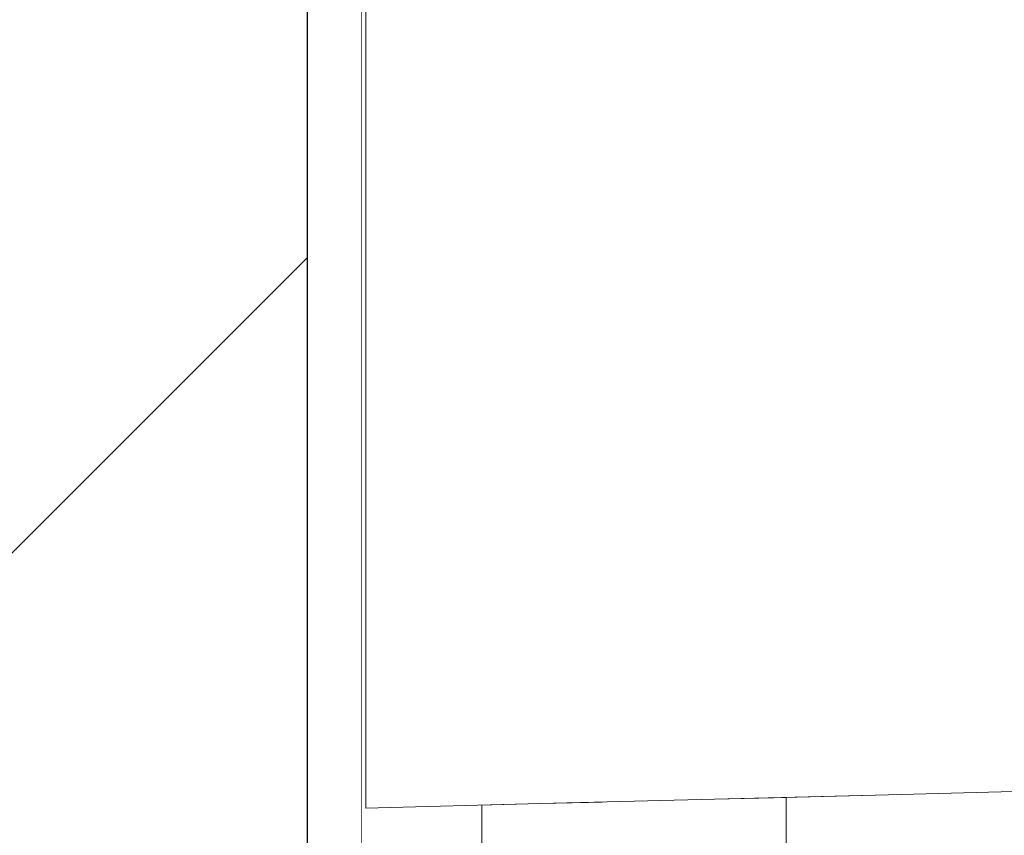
# Model space of a CAD drawing. Header units: millimetres. Extents: x 58537 to 97688, y -8921 to 14216.
# Tile 149 of 189: x 68478 to 68657, y 6185 to 6334. Entities that reach past the tile are written whole.
import ezdxf

# ---------------------------------------------------------------- set-up
doc = ezdxf.new("R2010")
doc.units = ezdxf.units.MM
doc.header["$MEASUREMENT"] = 0
doc.linetypes.add('Wipeout_Contour', pattern=[1000, 0, -1000])
for name, color, linetype in [('Nowe_A-Armatura', 7, 'Continuous'), ('Nowe_A-Wymiary-Zewnętrzne', 7, 'Continuous'), ('Nowe_A-Ściany-Działowe', 7, 'Continuous')]:
    doc.layers.add(name, color=color, linetype=linetype)
for name, color, linetype, lineweight in [('Nowe_A-Armatura_Nr_pióra__1', 7, 'Continuous', 13), ('Nowe_A-Armatura_Nr_pióra__2', 8, 'Continuous', 13), ('Nowe_A-Wymiary-Zewnętrzne_Nr_pióra__46', 5, 'Continuous', 15), ('Nowe_A-Ściany-Działowe_Nr_pióra__27', 7, 'Continuous', 25), ('Nowe_A-Ściany-Działowe_Nr_pióra__47', 7, 'Continuous', 15)]:
    doc.layers.add(name, color=color, linetype=linetype, lineweight=lineweight)
doc.layers.add('Nowe_A-Wymiary-Zewnętrzne_Nr_pióra__45', color=7, linetype='Continuous', lineweight=15, true_color=0x40a5ff)
doc.layers.add('Nowe_A-Wymiary-Zewnętrzne_Nr_pióra__85', color=7, linetype='Continuous', lineweight=13, true_color=0x80c2ff)
doc.styles.add('STYL_AUTOMATYCZNY_2', font='arial.ttf')
doc.dimstyles.new('STYL_AUTOMATYCZNY__1', dxfattribs={"dimtxt": 125, "dimasz": 47.5, "dimexe": 0.18, "dimexo": 20, "dimgap": 0, "dimtad": 1, "dimdec": 1, "dimlfac": 0.1, "dimzin": 0, "dimdsep": 46, "dimtxsty": 'STYL_AUTOMATYCZNY_2', "dimblk": 'ARROWHEAD_11', "dimblk1": 'ARROWHEAD_11', "dimblk2": 'ARROWHEAD_11', "dimcen": 0.09, "dimclrd": 256, "dimclre": 256, "dimclrt": 5, "dimadec": 1, "dimazin": 0, "dimtfac": 1, "dimtdec": 4, "dimtmove": 0, "dimatfit": 3, "dimfxl": 0, "dimtolj": 1, "dimtzin": 0, "dimarcsym": 0})

# ---------------------------------------------------------------- blocks, each defined once
blk = doc.blocks.new('ElemPrzekroju_249')
at = {"layer": 'Nowe_A-Ściany-Działowe', "linetype": 'Continuous', "lineweight": 0, "true_color": 0x000000}
h = blk.add_hatch(dxfattribs=at)
h.set_pattern_fill('Bloczki_ceramiczne', color=18, style=0, pattern_type=2)
h.set_pattern_definition([(45, (0, 0), (-63.63961, 63.63961), [])])
h.paths.add_polyline_path([(68415.09, 5640), (68530.09, 5640), (68530.09, 8330), (68415.09, 8330), (68415.09, 8320)])
h = blk.add_hatch(dxfattribs=at)
h.set_pattern_fill('Tynk', color=18, style=0, pattern_type=2)
h.set_pattern_definition([(0, (0, 0), (0, 86.60254), [0, -50]), (0, (25, 43.3), (0, 86.60254), [0, -50])])
h.paths.add_polyline_path([(68540.09, 8330), (68530.09, 8330), (68530.09, 5640), (68540.09, 5640)])
at = {"layer": 'Nowe_A-Ściany-Działowe_Nr_pióra__27', "color": 7, "linetype": 'Continuous', "lineweight": 25}
blk.add_line((68530.09, 8330), (68530.09, 5640), dxfattribs=at)
at = {"layer": 'Nowe_A-Ściany-Działowe_Nr_pióra__47', "color": 7, "linetype": 'Continuous', "lineweight": 15}
blk.add_line((68540.09, 8320), (68540.09, 5780), dxfattribs=at)
blk = doc.blocks.new('ElemPrzekroju_253')
at = {"color": 254, "linetype": 'Wipeout_Contour', "lineweight": 0, "ltscale": 550687.557916}
blk.add_wipeout([(68540.79, 6470), (68540.09, 6470), (68540.09, 5780), (68617.59, 5780), (68617.59, 5930), (68561.99, 5930), (68561.99, 6190.55), (68540.79, 6190)], dxfattribs=at).dxf.layer = 'Nowe_A-Ściany-Działowe'
blk = doc.blocks.new('ElemPrzekroju_254')
at = {"color": 254, "linetype": 'Wipeout_Contour', "lineweight": 0, "ltscale": 1518707.271022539}
blk.add_wipeout([(68636.29, 6192.45), (68617.59, 6191.97), (68617.59, 5780), (69094.59, 5780), (68802.68, 6275.7), (68795.06, 6247.67), (68780.11, 6205.14), (68779.04, 6201.92), (68777.05, 6199.2), (68774.32, 6197.2), (68771.11, 6196.14), (68770.93, 6196.13), (68770.42, 6196.12), (68769.57, 6196.09), (68767.36, 6196.04), (68763.08, 6195.93), (68756.94, 6195.78), (68749.29, 6195.58), (68740.54, 6195.35), (68731.15, 6194.88), (68699.65, 6194.08), (68668.01, 6193.26)], dxfattribs=at).dxf.layer = 'Nowe_A-Armatura'
at = {"color": 254, "linetype": 'Wipeout_Contour', "lineweight": 0, "ltscale": 344333.263835}
blk.add_wipeout([(68561.99, 5930), (68617.59, 5930), (68617.59, 6191.97), (68604.48, 6191.63), (68583.99, 6191.11)], dxfattribs=at).dxf.layer = 'Nowe_A-Armatura'
at = {"layer": 'Nowe_A-Armatura_Nr_pióra__2', "color": 8, "linetype": 'Continuous', "lineweight": 13}
blk.add_line((68617.59, 5780), (68617.59, 6191.97), dxfattribs=at)
at = {"color": 254, "linetype": 'Wipeout_Contour', "lineweight": 0, "ltscale": 275373.847543}
blk.add_wipeout([(68561.99, 5930), (68583.99, 6191.11), (68572.65, 6190.82), (68561.99, 6190.55)], dxfattribs=at).dxf.layer = 'Nowe_A-Armatura'
at = {"layer": 'Nowe_A-Armatura_Nr_pióra__2', "color": 8, "linetype": 'Continuous', "lineweight": 13}
blk.add_line((68561.99, 6190.55), (68561.99, 5930), dxfattribs=at)
blk = doc.blocks.new('ElemPrzekroju_255')
at = {"color": 254, "linetype": 'Wipeout_Contour', "lineweight": 0, "ltscale": 206529.962547}
blk.add_wipeout([(68573.87, 6244.23), (68540.79, 6199), (68572.65, 6199.82)], dxfattribs=at).dxf.layer = 'Nowe_A-Armatura'
at = {"color": 254, "linetype": 'Wipeout_Contour', "lineweight": 0, "ltscale": 206808.124127}
blk.add_wipeout([(68668.01, 6194.33), (68636.29, 6192.45), (68668.01, 6193.26)], dxfattribs=at).dxf.layer = 'Nowe_A-Armatura'
at = {"color": 254, "linetype": 'Wipeout_Contour', "lineweight": 0, "ltscale": 206503.235165}
blk.add_wipeout([(68540.79, 6199), (68573.87, 6244.23), (68540.79, 6243.59)], dxfattribs=at).dxf.layer = 'Nowe_A-Armatura'
at = {"color": 254, "linetype": 'Wipeout_Contour', "lineweight": 0, "ltscale": 206777.559316}
blk.add_wipeout([(68636.29, 6192.45), (68668.01, 6194.33), (68636.29, 6193.52)], dxfattribs=at).dxf.layer = 'Nowe_A-Armatura'
at = {"color": 254, "linetype": 'Wipeout_Contour', "lineweight": 0, "ltscale": 206544.79291}
blk.add_wipeout([(68575.37, 6288.9), (68540.79, 6243.59), (68573.87, 6244.23)], dxfattribs=at).dxf.layer = 'Nowe_A-Armatura'
at = {"color": 254, "linetype": 'Wipeout_Contour', "lineweight": 0, "ltscale": 206713.034547}
blk.add_wipeout([(68636.29, 6193.52), (68604.48, 6191.63), (68636.29, 6192.45)], dxfattribs=at).dxf.layer = 'Nowe_A-Armatura'
at = {"color": 254, "linetype": 'Wipeout_Contour', "lineweight": 0, "ltscale": 206516.908223}
blk.add_wipeout([(68540.79, 6243.59), (68575.37, 6288.9), (68540.79, 6288.41)], dxfattribs=at).dxf.layer = 'Nowe_A-Armatura'
at = {"color": 254, "linetype": 'Wipeout_Contour', "lineweight": 0, "ltscale": 206682.387861}
blk.add_wipeout([(68604.48, 6191.63), (68636.29, 6193.52), (68604.48, 6192.7)], dxfattribs=at).dxf.layer = 'Nowe_A-Armatura'
at = {"color": 254, "linetype": 'Wipeout_Contour', "lineweight": 0, "ltscale": 206617.755617}
blk.add_wipeout([(68604.48, 6192.7), (68572.65, 6190.82), (68604.48, 6191.63)], dxfattribs=at).dxf.layer = 'Nowe_A-Armatura'
at = {"color": 254, "linetype": 'Wipeout_Contour', "lineweight": 0, "ltscale": 206587.082191}
blk.add_wipeout([(68572.65, 6190.82), (68604.48, 6192.7), (68572.65, 6191.88)], dxfattribs=at).dxf.layer = 'Nowe_A-Armatura'
at = {"color": 254, "linetype": 'Wipeout_Contour', "lineweight": 0, "ltscale": 206522.396872}
blk.add_wipeout([(68572.65, 6191.88), (68540.79, 6190), (68572.65, 6190.82)], dxfattribs=at).dxf.layer = 'Nowe_A-Armatura'
at = {"color": 254, "linetype": 'Wipeout_Contour', "lineweight": 0, "ltscale": 206491.69665}
blk.add_wipeout([(68540.79, 6190), (68572.65, 6191.88), (68540.79, 6191.07)], dxfattribs=at).dxf.layer = 'Nowe_A-Armatura'
at = {"color": 254, "linetype": 'Wipeout_Contour', "lineweight": 0, "ltscale": 206522.755194}
blk.add_wipeout([(68572.65, 6193.88), (68540.79, 6191.07), (68572.65, 6191.88)], dxfattribs=at).dxf.layer = 'Nowe_A-Armatura'
at = {"color": 254, "linetype": 'Wipeout_Contour', "lineweight": 0, "ltscale": 206492.164154}
blk.add_wipeout([(68540.79, 6191.07), (68572.65, 6193.88), (68540.79, 6193.06)], dxfattribs=at).dxf.layer = 'Nowe_A-Armatura'
at = {"layer": 'Nowe_A-Armatura_Nr_pióra__1', "color": 7, "linetype": 'Continuous', "lineweight": 13}
for q in [(68540.79, 6191.07), (68572.65, 6190.82)]:
    blk.add_line((68540.79, 6190), q, dxfattribs=at)
at = {"color": 254, "linetype": 'Wipeout_Contour', "lineweight": 0, "ltscale": 206618.114455}
blk.add_wipeout([(68604.48, 6194.7), (68572.65, 6191.88), (68604.48, 6192.7)], dxfattribs=at).dxf.layer = 'Nowe_A-Armatura'
at = {"color": 254, "linetype": 'Wipeout_Contour', "lineweight": 0, "ltscale": 206587.550055}
blk.add_wipeout([(68572.65, 6191.88), (68604.48, 6194.7), (68572.65, 6193.88)], dxfattribs=at).dxf.layer = 'Nowe_A-Armatura'
at = {"layer": 'Nowe_A-Armatura_Nr_pióra__1', "color": 7, "linetype": 'Continuous', "lineweight": 13}
blk.add_line((68572.65, 6190.82), (68604.48, 6191.63), dxfattribs=at)
at = {"color": 254, "linetype": 'Wipeout_Contour', "lineweight": 0, "ltscale": 206523.354053}
blk.add_wipeout([(68572.65, 6196.61), (68540.79, 6193.06), (68572.65, 6193.88)], dxfattribs=at).dxf.layer = 'Nowe_A-Armatura'
at = {"color": 254, "linetype": 'Wipeout_Contour', "lineweight": 0, "ltscale": 206492.840444}
blk.add_wipeout([(68540.79, 6193.06), (68572.65, 6196.61), (68540.79, 6195.8)], dxfattribs=at).dxf.layer = 'Nowe_A-Armatura'
at = {"layer": 'Nowe_A-Armatura_Nr_pióra__1', "color": 7, "linetype": 'Continuous', "lineweight": 13}
blk.add_line((68540.79, 6191.07), (68540.79, 6193.06), dxfattribs=at)
at = {"color": 254, "linetype": 'Wipeout_Contour', "lineweight": 0, "ltscale": 206618.713722}
blk.add_wipeout([(68604.48, 6197.42), (68572.65, 6193.88), (68604.48, 6194.7)], dxfattribs=at).dxf.layer = 'Nowe_A-Armatura'
at = {"color": 254, "linetype": 'Wipeout_Contour', "lineweight": 0, "ltscale": 206588.22581}
blk.add_wipeout([(68572.65, 6193.88), (68604.48, 6197.42), (68572.65, 6196.61)], dxfattribs=at).dxf.layer = 'Nowe_A-Armatura'
at = {"color": 254, "linetype": 'Wipeout_Contour', "lineweight": 0, "ltscale": 206524.132252}
blk.add_wipeout([(68572.65, 6199.82), (68540.79, 6195.8), (68572.65, 6196.61)], dxfattribs=at).dxf.layer = 'Nowe_A-Armatura'
at = {"color": 254, "linetype": 'Wipeout_Contour', "lineweight": 0, "ltscale": 206713.393107}
blk.add_wipeout([(68636.29, 6195.51), (68604.48, 6192.7), (68636.29, 6193.52)], dxfattribs=at).dxf.layer = 'Nowe_A-Armatura'
at = {"color": 254, "linetype": 'Wipeout_Contour', "lineweight": 0, "ltscale": 206493.66672}
blk.add_wipeout([(68540.79, 6195.8), (68572.65, 6199.82), (68540.79, 6199)], dxfattribs=at).dxf.layer = 'Nowe_A-Armatura'
at = {"color": 254, "linetype": 'Wipeout_Contour', "lineweight": 0, "ltscale": 206682.855588}
blk.add_wipeout([(68604.48, 6192.7), (68636.29, 6195.51), (68604.48, 6194.7)], dxfattribs=at).dxf.layer = 'Nowe_A-Armatura'
at = {"layer": 'Nowe_A-Armatura_Nr_pióra__1', "color": 7, "linetype": 'Continuous', "lineweight": 13}
for p, q in [((68540.79, 6199), (68540.79, 6243.59)), ((68540.79, 6195.8), (68540.79, 6199)), ((68540.79, 6193.06), (68540.79, 6195.8)), ((68604.48, 6191.63), (68636.29, 6192.45))]:
    blk.add_line(p, q, dxfattribs=at)
at = {"color": 254, "linetype": 'Wipeout_Contour', "lineweight": 0, "ltscale": 206627.535372}
blk.add_wipeout([(68607.9, 6244.71), (68572.65, 6199.82), (68604.48, 6200.63)], dxfattribs=at).dxf.layer = 'Nowe_A-Armatura'
at = {"color": 254, "linetype": 'Wipeout_Contour', "lineweight": 0, "ltscale": 206601.943708}
blk.add_wipeout([(68572.65, 6199.82), (68607.9, 6244.71), (68573.87, 6244.23)], dxfattribs=at).dxf.layer = 'Nowe_A-Armatura'
at = {"color": 254, "linetype": 'Wipeout_Contour', "lineweight": 0, "ltscale": 206647.200194}
blk.add_wipeout([(68610.92, 6289.23), (68573.87, 6244.23), (68607.9, 6244.71)], dxfattribs=at).dxf.layer = 'Nowe_A-Armatura'
at = {"color": 254, "linetype": 'Wipeout_Contour', "lineweight": 0, "ltscale": 206619.490246}
blk.add_wipeout([(68604.48, 6200.63), (68572.65, 6196.61), (68604.48, 6197.42)], dxfattribs=at).dxf.layer = 'Nowe_A-Armatura'
at = {"color": 254, "linetype": 'Wipeout_Contour', "lineweight": 0, "ltscale": 206619.793277}
blk.add_wipeout([(68573.87, 6244.23), (68610.92, 6289.23), (68575.37, 6288.9)], dxfattribs=at).dxf.layer = 'Nowe_A-Armatura'
at = {"color": 254, "linetype": 'Wipeout_Contour', "lineweight": 0, "ltscale": 206589.051432}
blk.add_wipeout([(68572.65, 6196.61), (68604.48, 6200.63), (68572.65, 6199.82)], dxfattribs=at).dxf.layer = 'Nowe_A-Armatura'
at = {"color": 254, "linetype": 'Wipeout_Contour', "lineweight": 0, "ltscale": 206560.231665}
blk.add_wipeout([(68577.07, 6333.74), (68540.79, 6288.41), (68575.37, 6288.9)], dxfattribs=at).dxf.layer = 'Nowe_A-Armatura'
at = {"color": 254, "linetype": 'Wipeout_Contour', "lineweight": 0, "ltscale": 206725.490052}
blk.add_wipeout([(68642.37, 6245.11), (68604.48, 6200.63), (68636.29, 6201.45)], dxfattribs=at).dxf.layer = 'Nowe_A-Armatura'
at = {"color": 254, "linetype": 'Wipeout_Contour', "lineweight": 0, "ltscale": 206530.910157}
blk.add_wipeout([(68540.79, 6288.41), (68577.07, 6333.74), (68540.79, 6333.41)], dxfattribs=at).dxf.layer = 'Nowe_A-Armatura'
at = {"color": 254, "linetype": 'Wipeout_Contour', "lineweight": 0, "ltscale": 206701.961332}
blk.add_wipeout([(68604.48, 6200.63), (68642.37, 6245.11), (68607.9, 6244.71)], dxfattribs=at).dxf.layer = 'Nowe_A-Armatura'
at = {"layer": 'Nowe_A-Armatura_Nr_pióra__1', "color": 7, "linetype": 'Continuous', "lineweight": 13}
blk.add_line((68540.79, 6243.59), (68540.79, 6288.41), dxfattribs=at)
at = {"color": 254, "linetype": 'Wipeout_Contour', "lineweight": 0, "ltscale": 206666.943184}
blk.add_wipeout([(68613.97, 6333.93), (68575.37, 6288.9), (68610.92, 6289.23)], dxfattribs=at).dxf.layer = 'Nowe_A-Armatura'
at = {"color": 254, "linetype": 'Wipeout_Contour', "lineweight": 0, "ltscale": 206714.769171}
blk.add_wipeout([(68636.29, 6201.45), (68604.48, 6197.42), (68636.29, 6198.24)], dxfattribs=at).dxf.layer = 'Nowe_A-Armatura'
at = {"color": 254, "linetype": 'Wipeout_Contour', "lineweight": 0, "ltscale": 206638.270427}
blk.add_wipeout([(68575.37, 6288.9), (68613.97, 6333.93), (68577.07, 6333.74)], dxfattribs=at).dxf.layer = 'Nowe_A-Armatura'
at = {"color": 254, "linetype": 'Wipeout_Contour', "lineweight": 0, "ltscale": 206684.356065}
blk.add_wipeout([(68604.48, 6197.42), (68636.29, 6201.45), (68604.48, 6200.63)], dxfattribs=at).dxf.layer = 'Nowe_A-Armatura'
at = {"color": 254, "linetype": 'Wipeout_Contour', "lineweight": 0, "ltscale": 206575.884971}
blk.add_wipeout([(68578.66, 6378.72), (68540.79, 6333.41), (68577.07, 6333.74)], dxfattribs=at).dxf.layer = 'Nowe_A-Armatura'
at = {"color": 254, "linetype": 'Wipeout_Contour', "lineweight": 0, "ltscale": 206751.411432}
blk.add_wipeout([(68646.93, 6289.46), (68607.9, 6244.71), (68642.37, 6245.11)], dxfattribs=at).dxf.layer = 'Nowe_A-Armatura'
at = {"color": 254, "linetype": 'Wipeout_Contour', "lineweight": 0, "ltscale": 206544.942755}
blk.add_wipeout([(68540.79, 6333.41), (68578.66, 6378.72), (68540.79, 6378.55)], dxfattribs=at).dxf.layer = 'Nowe_A-Armatura'
at = {"color": 254, "linetype": 'Wipeout_Contour', "lineweight": 0, "ltscale": 206724.999968}
blk.add_wipeout([(68607.9, 6244.71), (68646.93, 6289.46), (68610.92, 6289.23)], dxfattribs=at).dxf.layer = 'Nowe_A-Armatura'
at = {"layer": 'Nowe_A-Armatura_Nr_pióra__1', "color": 7, "linetype": 'Continuous', "lineweight": 13}
for p, q in [((68540.79, 6333.41), (68540.79, 6378.55)), ((68540.79, 6288.41), (68540.79, 6333.41))]:
    blk.add_line(p, q, dxfattribs=at)
at = {"color": 254, "linetype": 'Wipeout_Contour', "lineweight": 0, "ltscale": 206686.663007}
blk.add_wipeout([(68616.65, 6378.84), (68577.07, 6333.74), (68613.97, 6333.93)], dxfattribs=at).dxf.layer = 'Nowe_A-Armatura'
at = {"color": 254, "linetype": 'Wipeout_Contour', "lineweight": 0, "ltscale": 206823.257068}
blk.add_wipeout([(68676.77, 6245.49), (68636.29, 6201.45), (68668.01, 6202.26)], dxfattribs=at).dxf.layer = 'Nowe_A-Armatura'
at = {"color": 254, "linetype": 'Wipeout_Contour', "lineweight": 0, "ltscale": 206656.619387}
blk.add_wipeout([(68577.07, 6333.74), (68616.65, 6378.84), (68578.66, 6378.72)], dxfattribs=at).dxf.layer = 'Nowe_A-Armatura'
at = {"color": 254, "linetype": 'Wipeout_Contour', "lineweight": 0, "ltscale": 206802.307859}
blk.add_wipeout([(68636.29, 6201.45), (68676.77, 6245.49), (68642.37, 6245.11)], dxfattribs=at).dxf.layer = 'Nowe_A-Armatura'
at = {"color": 254, "linetype": 'Wipeout_Contour', "lineweight": 0, "ltscale": 206775.31408}
blk.add_wipeout([(68651.14, 6334.06), (68610.92, 6289.23), (68646.93, 6289.46)], dxfattribs=at).dxf.layer = 'Nowe_A-Armatura'
at = {"color": 254, "linetype": 'Wipeout_Contour', "lineweight": 0, "ltscale": 206809.858264}
blk.add_wipeout([(68668.01, 6202.26), (68636.29, 6198.24), (68668.01, 6199.05)], dxfattribs=at).dxf.layer = 'Nowe_A-Armatura'
at = {"color": 254, "linetype": 'Wipeout_Contour', "lineweight": 0, "ltscale": 206747.46511}
blk.add_wipeout([(68610.92, 6289.23), (68651.14, 6334.06), (68613.97, 6333.93)], dxfattribs=at).dxf.layer = 'Nowe_A-Armatura'
at = {"color": 254, "linetype": 'Wipeout_Contour', "lineweight": 0, "ltscale": 206779.52679}
blk.add_wipeout([(68636.29, 6198.24), (68668.01, 6202.26), (68636.29, 6201.45)], dxfattribs=at).dxf.layer = 'Nowe_A-Armatura'
at = {"color": 254, "linetype": 'Wipeout_Contour', "lineweight": 0, "ltscale": 206798.337072}
blk.add_wipeout([(68654.66, 6378.92), (68613.97, 6333.93), (68651.14, 6334.06)], dxfattribs=at).dxf.layer = 'Nowe_A-Armatura'
at = {"color": 254, "linetype": 'Wipeout_Contour', "lineweight": 0, "ltscale": 206855.919258}
blk.add_wipeout([(68642.37, 6245.11), (68676.77, 6245.49), (68682.88, 6289.7)], dxfattribs=at).dxf.layer = 'Nowe_A-Armatura'
at = {"color": 254, "linetype": 'Wipeout_Contour', "lineweight": 0, "ltscale": 206713.991865}
blk.add_wipeout([(68636.29, 6198.24), (68604.48, 6194.7), (68636.29, 6195.51)], dxfattribs=at).dxf.layer = 'Nowe_A-Armatura'
at = {"color": 254, "linetype": 'Wipeout_Contour', "lineweight": 0, "ltscale": 206769.051986}
blk.add_wipeout([(68613.97, 6333.93), (68654.66, 6378.92), (68616.65, 6378.84)], dxfattribs=at).dxf.layer = 'Nowe_A-Armatura'
at = {"color": 254, "linetype": 'Wipeout_Contour', "lineweight": 0, "ltscale": 206831.027359}
blk.add_wipeout([(68642.37, 6245.11), (68682.88, 6289.7), (68646.93, 6289.46)], dxfattribs=at).dxf.layer = 'Nowe_A-Armatura'
at = {"color": 254, "linetype": 'Wipeout_Contour', "lineweight": 0, "ltscale": 206683.531726}
blk.add_wipeout([(68604.48, 6194.7), (68636.29, 6198.24), (68604.48, 6197.42)], dxfattribs=at).dxf.layer = 'Nowe_A-Armatura'
at = {"color": 254, "linetype": 'Wipeout_Contour', "lineweight": 0, "ltscale": 206884.026872}
blk.add_wipeout([(68688.28, 6334.19), (68646.93, 6289.46), (68682.88, 6289.7)], dxfattribs=at).dxf.layer = 'Nowe_A-Armatura'
at = {"color": 254, "linetype": 'Wipeout_Contour', "lineweight": 0, "ltscale": 206808.483334}
blk.add_wipeout([(68668.01, 6196.33), (68636.29, 6193.52), (68668.01, 6194.33)], dxfattribs=at).dxf.layer = 'Nowe_A-Armatura'
at = {"color": 254, "linetype": 'Wipeout_Contour', "lineweight": 0, "ltscale": 206857.341724}
blk.add_wipeout([(68646.93, 6289.46), (68688.28, 6334.19), (68651.14, 6334.06)], dxfattribs=at).dxf.layer = 'Nowe_A-Armatura'
at = {"color": 254, "linetype": 'Wipeout_Contour', "lineweight": 0, "ltscale": 206778.026358}
blk.add_wipeout([(68636.29, 6193.52), (68668.01, 6196.33), (68636.29, 6195.51)], dxfattribs=at).dxf.layer = 'Nowe_A-Armatura'
at = {"layer": 'Nowe_A-Armatura_Nr_pióra__1', "color": 7, "linetype": 'Continuous', "lineweight": 13}
blk.add_line((68636.29, 6192.45), (68668.01, 6193.26), dxfattribs=at)
at = {"color": 254, "linetype": 'Wipeout_Contour', "lineweight": 0, "ltscale": 206809.081602}
blk.add_wipeout([(68668.01, 6199.05), (68636.29, 6195.51), (68668.01, 6196.33)], dxfattribs=at).dxf.layer = 'Nowe_A-Armatura'
at = {"color": 254, "linetype": 'Wipeout_Contour', "lineweight": 0, "ltscale": 206778.70198}
blk.add_wipeout([(68636.29, 6195.51), (68668.01, 6199.05), (68636.29, 6198.24)], dxfattribs=at).dxf.layer = 'Nowe_A-Armatura'
blk = doc.blocks.new('*D980')
at = {"layer": 'Nowe_A-Wymiary-Zewnętrzne_Nr_pióra__45', "linetype": 'Continuous', "lineweight": 15, "true_color": 0x40a5ff}
for points in [[(66434, 8320), (66434.95, 8315.22), (66437.66, 8311.16), (66441.72, 8308.45), (66446.5, 8307.5), (66451.28, 8308.45), (66455.34, 8311.16), (66458.05, 8315.22), (66459, 8320), (66458.05, 8324.78), (66455.34, 8328.84), (66451.28, 8331.55), (66446.5, 8332.5), (66441.72, 8331.55), (66437.66, 8328.84), (66434.95, 8324.78)], [(66434, 5780), (66434.95, 5775.22), (66437.66, 5771.16), (66441.72, 5768.45), (66446.5, 5767.5), (66451.28, 5768.45), (66455.34, 5771.16), (66458.05, 5775.22), (66459, 5780), (66458.05, 5784.78), (66455.34, 5788.84), (66451.28, 5791.55), (66446.5, 5792.5), (66441.72, 5791.55), (66437.66, 5788.84), (66434.95, 5784.78)]]:
    blk.add_hatch(color=161, dxfattribs=at).paths.add_polyline_path(points)
at = {"layer": 'Nowe_A-Wymiary-Zewnętrzne_Nr_pióra__45', "color": 161, "linetype": 'Continuous', "lineweight": 15, "true_color": 0x40a5ff}
for centre in [(66446.5, 8320), (66446.5, 5780)]:
    blk.add_circle(centre, 12.5, dxfattribs=at)
at = {"layer": 'Nowe_A-Wymiary-Zewnętrzne_Nr_pióra__85', "color": 151, "linetype": 'Continuous', "lineweight": 13, "true_color": 0x80c2ff}
for p, q in [((66446.5, 5792.5), (66446.5, 8307.5)), ((66434, 5780), (66399.62, 5780)), ((66493.37, 5780), (66459, 5780))]:
    blk.add_line(p, q, dxfattribs=at)
at = {"layer": 'Nowe_A-Wymiary-Zewnętrzne_Nr_pióra__46', "color": 5, "lineweight": 15, "char_height": 125, "attachment_point": 7, "rotation": 90, "style": 'STYL_AUTOMATYCZNY_2'}
for s, insert in [('\\A1;{\\pql;\\fArial|b0|i0|c238|p0;\\W1.000000;21,0}', (66421.5, 7973.85)), ('\\A1;{\\pql;\\fArial|b0|i0|c238|p0;\\W1.000000;254,0}', (66421.5, 6835.5)), ('\\A1;{\\pql;\\fArial|b0|i0|c238|p0;\\W1.000000;14,0}', (66421.5, 5792.5))]:
    blk.add_mtext(s, dxfattribs=dict(at, insert=insert))
blk = doc.blocks.new('ARROWHEAD_11')
at = {"color": 0, "linetype": 'Continuous', "lineweight": 0}
blk.add_line((0, 0), (-1, 0), dxfattribs=at)
at = {"color": 0, "linetype": 'Continuous', "lineweight": 0, "const_width": 0.25, "flags": 128}
blk.add_lwpolyline([(-0.125, 0, 1), (0.125, 0, 1)], format="xyb", close=True, dxfattribs=at)
blk = doc.blocks.new('*D1021')
at = {"layer": 'Nowe_A-Wymiary-Zewnętrzne_Nr_pióra__45', "linetype": 'Continuous', "lineweight": 15, "true_color": 0x40a5ff}
for points in [[(93173.54, 7980), (93174.49, 7975.22), (93177.2, 7971.16), (93181.25, 7968.45), (93186.04, 7967.5), (93190.82, 7968.45), (93194.88, 7971.16), (93197.59, 7975.22), (93198.54, 7980), (93197.59, 7984.78), (93194.88, 7988.84), (93190.82, 7991.55), (93186.04, 7992.5), (93181.25, 7991.55), (93177.2, 7988.84), (93174.49, 7984.78)], [(93173.54, 5780), (93174.49, 5775.22), (93177.2, 5771.16), (93181.25, 5768.45), (93186.04, 5767.5), (93190.82, 5768.45), (93194.88, 5771.16), (93197.59, 5775.22), (93198.54, 5780), (93197.59, 5784.78), (93194.88, 5788.84), (93190.82, 5791.55), (93186.04, 5792.5), (93181.25, 5791.55), (93177.2, 5788.84), (93174.49, 5784.78)]]:
    blk.add_hatch(color=161, dxfattribs=at).paths.add_polyline_path(points)
at = {"layer": 'Nowe_A-Wymiary-Zewnętrzne_Nr_pióra__45', "color": 161, "linetype": 'Continuous', "lineweight": 15, "true_color": 0x40a5ff}
for centre in [(93186.04, 7980), (93186.04, 5780)]:
    blk.add_circle(centre, 12.5, dxfattribs=at)
at = {"layer": 'Nowe_A-Wymiary-Zewnętrzne_Nr_pióra__85', "color": 151, "linetype": 'Continuous', "lineweight": 13, "true_color": 0x80c2ff}
for p, q in [((93173.54, 7980), (93139.16, 7980)), ((93232.91, 7980), (93198.54, 7980)), ((93186.04, 5792.5), (93186.04, 7967.5)), ((93173.54, 5780), (93139.16, 5780)), ((93232.91, 5780), (93198.54, 5780))]:
    blk.add_line(p, q, dxfattribs=at)
at = {"layer": 'Nowe_A-Wymiary-Zewnętrzne_Nr_pióra__46', "color": 5, "lineweight": 15, "char_height": 125, "attachment_point": 7, "rotation": 90, "style": 'STYL_AUTOMATYCZNY_2'}
for s, insert in [('\\A1;{\\pql;\\fArial|b0|i0|c238|p0;\\W1.000000;220,0}', (93161.04, 6832.33)), ('\\A1;{\\pql;\\fArial|b0|i0|c238|p0;\\W1.000000;14,0}', (93161.04, 5792.5))]:
    blk.add_mtext(s, dxfattribs=dict(at, insert=insert))
blk = doc.blocks.new('*D1027')
at = {"layer": 'Nowe_A-Wymiary-Zewnętrzne_Nr_pióra__45', "linetype": 'Continuous', "lineweight": 15, "true_color": 0x40a5ff}
for points in [[(93506.73, 12845.37), (93507.68, 12840.59), (93510.39, 12836.54), (93514.45, 12833.83), (93519.23, 12832.87), (93524.01, 12833.83), (93528.07, 12836.54), (93530.78, 12840.59), (93531.73, 12845.37), (93530.78, 12850.16), (93528.07, 12854.21), (93524.01, 12856.92), (93519.23, 12857.87), (93514.45, 12856.92), (93510.39, 12854.21), (93507.68, 12850.16)], [(93506.73, -450), (93507.68, -454.78), (93510.39, -458.84), (93514.45, -461.55), (93519.23, -462.5), (93524.01, -461.55), (93528.07, -458.84), (93530.78, -454.78), (93531.73, -450), (93530.78, -445.22), (93528.07, -441.16), (93524.01, -438.45), (93519.23, -437.5), (93514.45, -438.45), (93510.39, -441.16), (93507.68, -445.22)]]:
    blk.add_hatch(color=161, dxfattribs=at).paths.add_polyline_path(points)
at = {"layer": 'Nowe_A-Wymiary-Zewnętrzne_Nr_pióra__45', "color": 161, "linetype": 'Continuous', "lineweight": 15, "true_color": 0x40a5ff}
for centre in [(93519.23, 12845.37), (93519.23, -450)]:
    blk.add_circle(centre, 12.5, dxfattribs=at)
at = {"layer": 'Nowe_A-Wymiary-Zewnętrzne_Nr_pióra__85', "color": 151, "linetype": 'Continuous', "lineweight": 13, "true_color": 0x80c2ff}
for p, q in [((93519.23, 12857.87), (93519.23, 12870.37)), ((93506.73, 12845.37), (93472.36, 12845.37)), ((93566.11, 12845.37), (93531.73, 12845.37)), ((93519.23, -437.5), (93519.23, 12832.87)), ((93506.73, -450), (93472.36, -450)), ((93566.11, -450), (93531.73, -450)), ((93519.23, -475), (93519.23, -462.5))]:
    blk.add_line(p, q, dxfattribs=at)
at = {"layer": 'Nowe_A-Wymiary-Zewnętrzne_Nr_pióra__46', "color": 5, "lineweight": 15, "insert": (93494.23, 5911.71), "char_height": 125, "attachment_point": 7, "rotation": 90, "style": 'STYL_AUTOMATYCZNY_2'}
blk.add_mtext('\\A1;{\\pql;\\fArial|b0|i0|c238|p0;\\W1.000000;1\xa0329,5}', dxfattribs=at)
blk = doc.blocks.new('*D1039')
at = {"layer": 'Nowe_A-Wymiary-Zewnętrzne_Nr_pióra__45', "linetype": 'Continuous', "lineweight": 15, "true_color": 0x40a5ff}
for points in [[(90228.51, 8320), (90229.46, 8315.22), (90232.17, 8311.16), (90236.23, 8308.45), (90241.01, 8307.5), (90245.79, 8308.45), (90249.85, 8311.16), (90252.56, 8315.22), (90253.51, 8320), (90252.56, 8324.78), (90249.85, 8328.84), (90245.79, 8331.55), (90241.01, 8332.5), (90236.23, 8331.55), (90232.17, 8328.84), (90229.46, 8324.78)], [(90228.51, 5780), (90229.46, 5775.22), (90232.17, 5771.16), (90236.23, 5768.45), (90241.01, 5767.5), (90245.79, 5768.45), (90249.85, 5771.16), (90252.56, 5775.22), (90253.51, 5780), (90252.56, 5784.78), (90249.85, 5788.84), (90245.79, 5791.55), (90241.01, 5792.5), (90236.23, 5791.55), (90232.17, 5788.84), (90229.46, 5784.78)]]:
    blk.add_hatch(color=161, dxfattribs=at).paths.add_polyline_path(points)
at = {"layer": 'Nowe_A-Wymiary-Zewnętrzne_Nr_pióra__45', "color": 161, "linetype": 'Continuous', "lineweight": 15, "true_color": 0x40a5ff}
for centre in [(90241.01, 8320), (90241.01, 5780)]:
    blk.add_circle(centre, 12.5, dxfattribs=at)
at = {"layer": 'Nowe_A-Wymiary-Zewnętrzne_Nr_pióra__85', "color": 151, "linetype": 'Continuous', "lineweight": 13, "true_color": 0x80c2ff}
for p, q in [((90241.01, 5792.5), (90241.01, 8307.5)), ((90228.51, 5780), (90194.13, 5780)), ((90287.88, 5780), (90253.51, 5780))]:
    blk.add_line(p, q, dxfattribs=at)
at = {"layer": 'Nowe_A-Wymiary-Zewnętrzne_Nr_pióra__46', "color": 5, "lineweight": 15, "char_height": 125, "attachment_point": 7, "rotation": 90, "style": 'STYL_AUTOMATYCZNY_2'}
for s, insert in [('\\A1;{\\pql;\\fArial|b0|i0|c238|p0;\\W1.000000;21,0}', (90216.01, 7973.85)), ('\\A1;{\\pql;\\fArial|b0|i0|c238|p0;\\W1.000000;254,0}', (90216.01, 6835.5)), ('\\A1;{\\pql;\\fArial|b0|i0|c238|p0;\\W1.000000;14,0}', (90216.01, 5792.5))]:
    blk.add_mtext(s, dxfattribs=dict(at, insert=insert))

msp = doc.modelspace()

# ---------------------------------------------------------------- block references
at = {"layer": 'Nowe_A-Ściany-Działowe', "lineweight": 0}
msp.add_blockref('ElemPrzekroju_249', (0, 0), dxfattribs=at)

# ---------------------------------------------------------------- next in the draw order: block references
msp.add_blockref('ElemPrzekroju_253', (0, 0), dxfattribs=at)

# ---------------------------------------------------------------- next in the draw order: block references
at = {"layer": 'Nowe_A-Armatura', "lineweight": 0}
msp.add_blockref('ElemPrzekroju_254', (0, 0), dxfattribs=at)

# ---------------------------------------------------------------- next in the draw order: block references
msp.add_blockref('ElemPrzekroju_255', (0, 0), dxfattribs=at)

# ---------------------------------------------------------------- next in the draw order: dimensions: what is measured, and where the dimension line sits
at = {"layer": 'Nowe_A-Wymiary-Zewnętrzne', "color": 151, "linetype": 'Continuous', "lineweight": 13, "true_color": 0x80c2ff}
for base, p1, p2, picture, middle in [((93519.23, 12845.37), (63041.84, -450), (64717.21, 12845.37), '*D1027', (93431.73, 6192.83)), ((66446.5, 8320), (58537.27, 5780), (78005.07, 8320), '*D980', (66359, 7044.89)), ((90241.01, 8320), (58537.27, 5780), (78005.07, 8320), '*D1039', (90153.51, 7044.89)), ((93186.04, 7980), (58537.27, 5780), (64770.07, 7980), '*D1021', (93098.54, 7041.72))]:
    dim = msp.add_linear_dim(base=base, p1=p1, p2=p2, angle=90, dimstyle='STYL_AUTOMATYCZNY__1', dxfattribs=at)
    dim.commit()
    dim.dimension.update_dxf_attribs({"geometry": picture, "text_midpoint": middle, "dimtype": 160, "text_rotation": 90})

doc.saveas('drawing.dxf')
